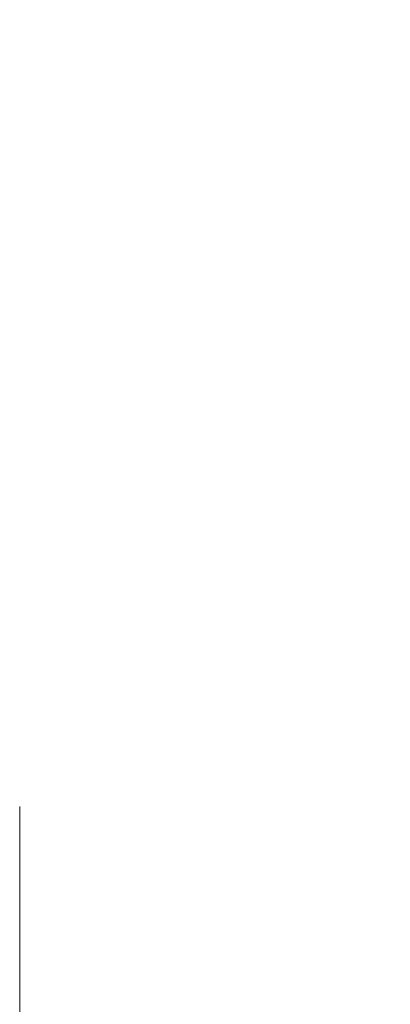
# Model space of a CAD drawing. Header units: centimetres. Extents: x -2424 to 1783, y 5 to 2907.
# Tile 20 of 94: x -555.37 to -550.6, y 1422.78 to 1435.47. Entities that reach past the tile are written whole.
import ezdxf

# ---------------------------------------------------------------- set-up
doc = ezdxf.new("R2010")
doc.units = ezdxf.units.CM
doc.linetypes.add('Dash', pattern=[60, 30, -30])
doc.layers.add('A-DETL', color=90, linetype='Continuous', lineweight=9)
doc.layers.add('A-GLAZ-CWMG', color=51, linetype='Continuous', lineweight=9)

msp = doc.modelspace()

# ---------------------------------------------------------------- linework, layer by layer
at = {"layer": 'A-DETL', "color": 251, "linetype": 'Dash', "lineweight": 9}
for points, knots in [([(-555.623, 1472.575), (-478.908, 1472.575), (-476.079, 1472.575), (-439.123, 1472.575), (-439.123, 1435.619), (-439.123, 1432.79), (-439.123, 1329.11), (-439.123, 1326.281), (-439.123, 1289.326), (-402.167, 1289.326), (-399.339, 1289.326), (54.377, 1289.326), (347.204, 1289.326), (391.666, 1289.326), (418.55, 1316.21), (413.877, 1393.928), (413.877, 1663.126)], [0, 0, 0, 0, 1.274059, 2.1133, 2.95254, 4.521491, 5.717221, 7.286172, 8.125412, 8.964652, 14.361634, 22.556861, 31.207392, 35.311818, 37.065318, 41.276562, 41.276562, 41.276562, 41.276562]), ([(-561.623, 233.023), (-511.606, 233.023), (-497.781, 233.023), (-439.123, 233.023), (-439.123, 251.363), (-439.123, 296.623), (-439.123, 1289.326), (-439.123, 1326.281), (-439.123, 1329.11), (-439.123, 1432.79), (-439.123, 1435.619), (-439.123, 1472.575), (-476.079, 1472.575), (-478.908, 1472.575), (-555.623, 1472.575)], [0, 0, 0, 0, 1.339676, 2.332925, 3.669947, 15.221807, 26.977257, 38.268666, 39.837617, 41.033347, 42.602298, 43.441538, 44.280778, 45.554838, 45.554838, 45.554838, 45.554838]), ([(-555.623, 1472.575), (-478.908, 1472.575), (-450.623, 1472.575), (-439.123, 1472.575), (-439.123, 1461.075), (-439.123, 1432.79), (-439.123, 1329.11), (-439.123, 1326.281), (-439.123, 1289.326), (-402.167, 1289.326), (-399.339, 1289.326), (54.377, 1289.326), (347.204, 1289.326), (391.666, 1289.326), (413.877, 1267.114), (413.877, 1211.148), (413.877, 1019.9)], [0, 0, 0, 0, 1.274059, 1.834911, 2.395763, 3.964714, 5.438832, 7.007784, 7.847024, 8.686264, 14.083246, 22.278473, 30.929004, 34.961158, 36.402966, 39.45005, 39.45005, 39.45005, 39.45005])]:
    msp.add_open_spline(points, degree=3, knots=knots, dxfattribs=at)
at = {"layer": 'A-GLAZ-CWMG', "color": 251, "lineweight": 9}
msp.add_line((-555.373, 1391.326), (-555.373, 1425.326), dxfattribs=at)

doc.saveas('drawing.dxf')
